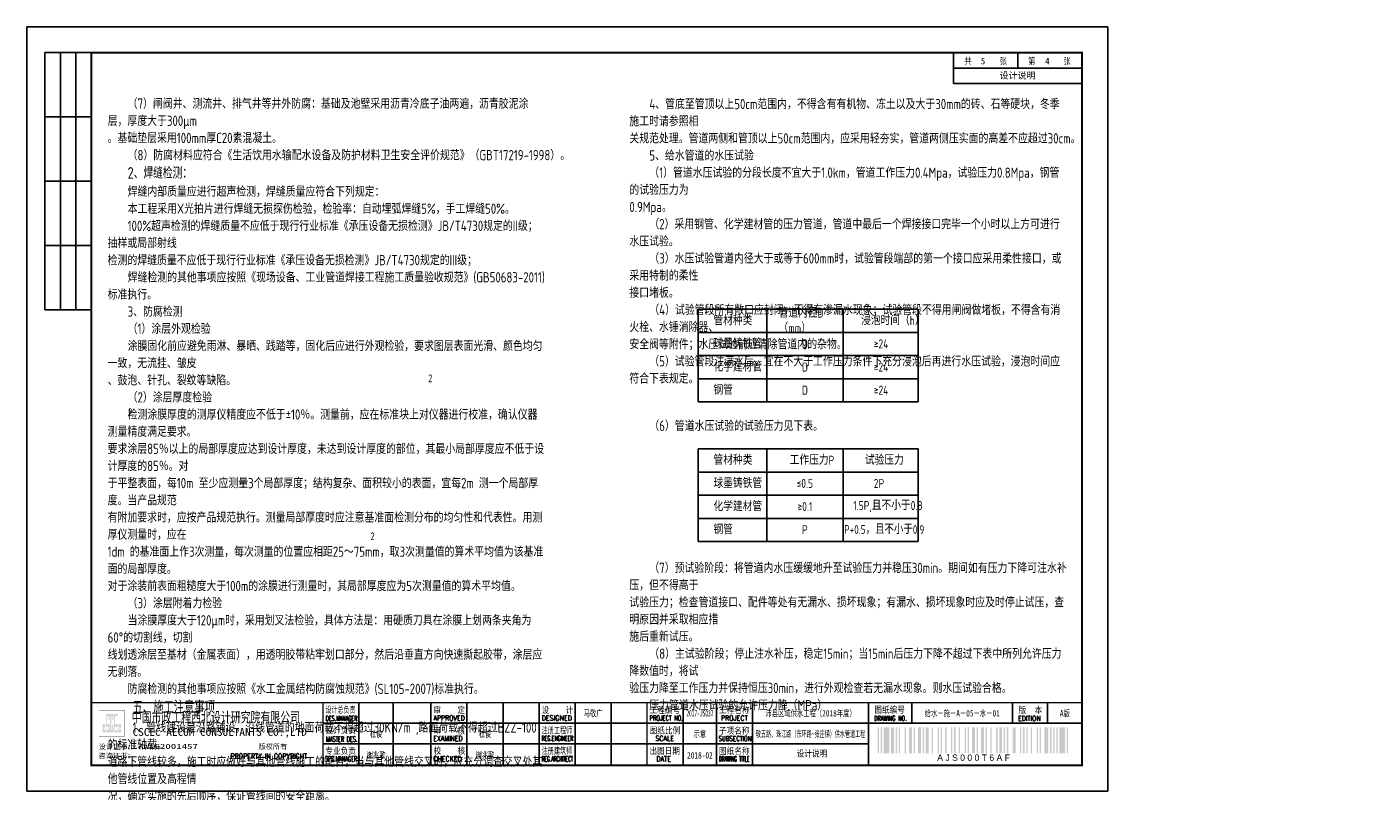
# Model space of a CAD drawing. Extents: x 1127268 to 1130782, y 3481600 to 3481905.
# Tile 4 of 5: x 1129627 to 1130151, y 3481600 to 3481897. Entities that reach past the tile are written whole.
import ezdxf
from ezdxf.enums import TextEntityAlignment as Align

# ---------------------------------------------------------------- set-up
doc = ezdxf.new("R2010")
doc.units = 0
doc.layers.get('0').update_dxf_attribs({"linetype": 'CONTINUOUS'})
doc.layers.add('GPSCOMMON', color=7, linetype='CONTINUOUS')
doc.layers.add('标注', color=7, linetype='CONTINUOUS', lineweight=25)
doc.styles.add('gpshz', font='tssdeng.shx', dxfattribs={"width": 0.8, "height": 2.5, "bigfont": 'hztxt.shx'})
doc.styles.get("Standard").update_dxf_attribs({"font": 'hztxt_e.shx', "bigfont": 'hztxt.shx'})
doc.styles.add('图签', font='txt', dxfattribs={"width": 0.66})
doc.styles.add('图签 1', font='romanc.shx', dxfattribs={"width": 0.8})
doc.styles.add('图签1', font='romanc.shx', dxfattribs={"width": 0.8})
doc.styles.add('宋体', font='txt')

# ---------------------------------------------------------------- blocks, each defined once
blk = doc.blocks.new('*U14')
at = {"linetype": 'Continuous'}
h = blk.add_hatch(color=0, dxfattribs=at)
h.paths.add_polyline_path([(30.15, 24.21), (30.15, 23.67), (29.79, 23.67), (29.79, 25.06), (30.15, 25.06), (30.15, 24.58), (30.49, 24.58), (30.49, 25.94), (29.45, 25.94), (29.45, 22.84), (30.49, 22.84), (30.49, 24.21)])
h.paths.add_polyline_path([(30.83, 24.21), (30.83, 22.84), (32.1, 22.84), (32.1, 25.94), (31.17, 25.94), (31.17, 29.16), (31.76, 29.16), (31.76, 27.64), (32.1, 27.64), (32.1, 29.98), (30.83, 29.98), (30.83, 25.06), (31.76, 25.06), (31.76, 23.67), (31.17, 23.67), (31.17, 24.21)])
h.paths.add_polyline_path([(33.25, 25.94), (33.25, 23.67), (32.78, 23.67), (32.78, 29.16), (33.25, 29.16), (33.25, 27.64), (33.59, 27.64), (33.59, 29.98), (32.44, 29.98), (32.44, 22.84), (33.59, 22.84), (33.59, 25.94)])
h.paths.add_polyline_path([(35.22, 29.98), (33.93, 29.98), (33.93, 22.84), (35.22, 22.84), (35.22, 23.67), (34.27, 23.67), (34.27, 25.06), (35.22, 25.06), (35.22, 25.94), (34.27, 25.94), (34.27, 29.16), (35.22, 29.16)])
h.paths.add_polyline_path([(36.25, 24.21), (36.25, 23.67), (35.9, 23.67), (35.9, 25.06), (36.25, 25.06), (36.25, 24.58), (36.59, 24.58), (36.59, 25.94), (35.56, 25.94), (35.56, 22.84), (36.59, 22.84), (36.59, 24.21)])
at = {"color": 0}
for p, q in [((7, 287), (7, 187)), ((25, 287), (7, 287)), ((13, 287), (13, 187)), ((19, 287), (19, 187)), ((360, 275), (360, 287)), ((385, 281), (385, 287)), ((410, 275), (410, 287)), ((360, 281), (410, 281)), ((360, 275), (410, 275)), ((25, 262), (7, 262)), ((25, 237), (7, 237)), ((25, 212), (7, 212)), ((25, 187), (7, 187)), ((129, 10.34), (129, 34.34)), ((142.36, 10.34), (142.36, 34.34)), ((157, 10.34), (157, 34.34)), ((171, 10.34), (171, 34.34)), ((185, 10.34), (185, 34.34)), ((199, 10.34), (199, 34.34)), ((213, 10.34), (213, 34.34)), ((227, 10.34), (227, 34.34)), ((255, 10.34), (255, 34.34)), ((268, 10.34), (268, 34.34)), ((282, 10.34), (282, 34.34)), ((327, 34.34), (327, 26.34)), ((343.88, 34.34), (343.88, 26.34)), ((383.01, 26.34), (383.01, 34.34)), ((396.62, 26.34), (396.62, 34.34)), ((115, 26.34), (330, 26.34)), ((327, 26.34), (410, 26.34)), ((327, 10.34), (327, 26.34)), ((115, 18.34), (327, 18.34))]:
    blk.add_line(p, q, dxfattribs=at)
blk.add_lwpolyline([(0, 0), (420, 0), (420, 297), (0, 297)], close=True, dxfattribs=at)
for points, const_width in [([(410, 10), (410, 287), (25, 287), (25, 10), (410, 10)], 0.75), ([(25, 34.34), (410, 34.34)], 0.5), ([(115, 10.34), (115, 34.34)], 0.5), ([(241, 10.34), (241, 34.34)], 0.5), ([(327, 10.34), (327, 26.34)], 0.35), ([(327, 26.34), (410, 26.34)], 0.35)]:
    blk.add_lwpolyline(points, dxfattribs=dict(at, const_width=const_width))
at = {"color": 0, "linetype": 'Continuous', "const_width": 0.107}
blk.add_lwpolyline([(28, 21.34), (38, 21.34), (38, 31.34), (28, 31.34)], close=True, dxfattribs=at)
at = {"color": 0}
for points in [[(330.54, 14.73), (330.54, 24.73), (331.09, 14.73), (331.09, 24.73)], [(331.74, 14.73), (331.74, 24.73), (332.29, 14.73), (332.29, 24.73)], [(332.94, 14.73), (332.94, 24.73), (335.14, 14.73), (335.14, 24.73)], [(335.79, 14.73), (335.79, 24.73), (336.89, 14.73), (336.89, 24.73)], [(337.54, 14.73), (337.54, 24.73), (338.09, 14.73), (338.09, 24.73)], [(338.74, 14.73), (338.74, 24.73), (339.29, 14.73), (339.29, 24.73)], [(341.04, 14.73), (341.04, 24.73), (341.59, 14.73), (341.59, 24.73)], [(342.79, 14.73), (342.79, 24.73), (343.89, 14.73), (343.89, 24.73)], [(344.54, 14.73), (344.54, 24.73), (345.09, 14.73), (345.09, 24.73)], [(346.29, 14.73), (346.29, 24.73), (347.39, 14.73), (347.39, 24.73)], [(348.04, 14.73), (348.04, 24.73), (348.59, 14.73), (348.59, 24.73)], [(349.24, 14.73), (349.24, 24.73), (350.34, 14.73), (350.34, 24.73)], [(351.54, 14.73), (351.54, 24.73), (352.09, 14.73), (352.09, 24.73)], [(353.84, 14.73), (353.84, 24.73), (354.39, 14.73), (354.39, 24.73)], [(355.04, 14.73), (355.04, 24.73), (355.59, 14.73), (355.59, 24.73)], [(356.79, 14.73), (356.79, 24.73), (357.34, 14.73), (357.34, 24.73)], [(359.09, 14.73), (359.09, 24.73), (359.64, 14.73), (359.64, 24.73)], [(360.29, 14.73), (360.29, 24.73), (360.84, 14.73), (360.84, 24.73)], [(362.04, 14.73), (362.04, 24.73), (362.59, 14.73), (362.59, 24.73)], [(364.34, 14.73), (364.34, 24.73), (364.89, 14.73), (364.89, 24.73)], [(365.54, 14.73), (365.54, 24.73), (366.09, 14.73), (366.09, 24.73)], [(367.29, 14.73), (367.29, 24.73), (368.39, 14.73), (368.39, 24.73)], [(369.04, 14.73), (369.04, 24.73), (369.59, 14.73), (369.59, 24.73)], [(370.79, 14.73), (370.79, 24.73), (371.89, 14.73), (371.89, 24.73)], [(372.54, 14.73), (372.54, 24.73), (373.09, 14.73), (373.09, 24.73)], [(374.29, 14.73), (374.29, 24.73), (374.84, 14.73), (374.84, 24.73)], [(376.59, 14.73), (376.59, 24.73), (377.14, 14.73), (377.14, 24.73)], [(377.79, 14.73), (377.79, 24.73), (378.89, 14.73), (378.89, 24.73)], [(379.54, 14.73), (379.54, 24.73), (380.09, 14.73), (380.09, 24.73)], [(380.74, 14.73), (380.74, 24.73), (381.29, 14.73), (381.29, 24.73)], [(383.04, 14.73), (383.04, 24.73), (384.14, 14.73), (384.14, 24.73)], [(385.89, 14.73), (385.89, 24.73), (386.44, 14.73), (386.44, 24.73)], [(387.09, 14.73), (387.09, 24.73), (387.64, 14.73), (387.64, 24.73)], [(388.29, 14.73), (388.29, 24.73), (388.84, 14.73), (388.84, 24.73)], [(390.04, 14.73), (390.04, 24.73), (390.59, 14.73), (390.59, 24.73)], [(392.34, 14.73), (392.34, 24.73), (392.89, 14.73), (392.89, 24.73)], [(393.54, 14.73), (393.54, 24.73), (394.09, 14.73), (394.09, 24.73)], [(395.29, 14.73), (395.29, 24.73), (396.94, 14.73), (396.94, 24.73)], [(397.59, 14.73), (397.59, 24.73), (398.14, 14.73), (398.14, 24.73)], [(398.79, 14.73), (398.79, 24.73), (399.34, 14.73), (399.34, 24.73)], [(399.99, 14.73), (399.99, 24.73), (400.54, 14.73), (400.54, 24.73)], [(401.19, 14.73), (401.19, 24.73), (403.39, 14.73), (403.39, 24.73)], [(404.04, 14.73), (404.04, 24.73), (404.59, 14.73), (404.59, 24.73)], [(404.59, 14.73), (404.59, 24.73), (404.59, 14.73), (404.59, 24.73)], [(404.59, 14.73), (404.59, 24.73), (404.59, 14.73), (404.59, 24.73)], [(404.59, 14.73), (404.59, 24.73), (404.59, 14.73), (404.59, 24.73)], [(404.59, 14.73), (404.59, 24.73), (404.59, 14.73), (404.59, 24.73)], [(404.59, 14.73), (404.59, 24.73), (404.59, 14.73), (404.59, 24.73)], [(404.59, 14.73), (404.59, 24.73), (404.59, 14.73), (404.59, 24.73)], [(404.59, 14.73), (404.59, 24.73), (404.59, 14.73), (404.59, 24.73)], [(404.59, 14.73), (404.59, 24.73), (404.59, 14.73), (404.59, 24.73)], [(404.59, 14.73), (404.59, 24.73), (404.59, 14.73), (404.59, 24.73)], [(404.59, 14.73), (404.59, 24.73), (404.59, 14.73), (404.59, 24.73)], [(404.59, 14.73), (404.59, 24.73), (404.59, 14.73), (404.59, 24.73)], [(404.59, 14.73), (404.59, 24.73), (404.59, 14.73), (404.59, 24.73)], [(404.59, 14.73), (404.59, 24.73), (404.59, 14.73), (404.59, 24.73)], [(404.59, 14.73), (404.59, 24.73), (404.59, 14.73), (404.59, 24.73)], [(404.59, 14.73), (404.59, 24.73), (404.59, 14.73), (404.59, 24.73)], [(404.59, 14.73), (404.59, 24.73), (404.59, 14.73), (404.59, 24.73)], [(404.59, 14.73), (404.59, 24.73), (404.59, 14.73), (404.59, 24.73)]]:
    blk.add_solid(points, dxfattribs=at)
at = {"color": 0, "linetype": 'Continuous'}
for s, height, style, width, p in [('共       张', 2.5, '图签', 0.8, (364.26, 282.49)), ('第       张', 2.5, '图签', 0.8, (389.04, 282.49)), ('设计总负责', 2.5, '图签', 0.67, (115.98, 30.39)), ('审    定', 2.5, '图签', 0.85, (157.92, 30.22)), ('设    计', 2.5, '图签', 0.85, (199.94, 30.25)), ('工程编号', 2.5, '图签', 0.85, (241.94, 30.2)), ('工程名称', 2.5, '图签', 0.85, (268.91, 30.22)), ('图纸编号', 2.5, '图签', 0.85, (329.28, 30.36)), ('版  本', 2.5, '图签', 0.85, (385.33, 30.27)), ('中国市政工程西北设计研究院有限公司', 4, '图签', 0.74, (40.74, 26.71)), ('DES.MANAGER', 2, '图签1', 0.55, (116.1, 27.26)), ('APPROVED', 2, '图签 1', 0.75, (158.02, 27.38)), ('DESIGNED', 2, '图签 1', 0.78, (199.99, 27.38)), ('PROJECT NO.', 2, '图签 1', 0.6, (241.93, 27.38)), ('PROJECT', 2, '图签 1', 0.8, (269.68, 27.39)), ('DRAWING NO.', 2, '图签 1', 0.59, (329.18, 27.29)), ('EDITION', 2, '图签 1', 0.75, (385.15, 27.26)), ('CSCEC AECOM CONSULTANTS CO.,LTD', 3, '图签', 1.07, (41.06, 21.47)), ('设计负责', 2.5, '图签', 0.85, (115.98, 22.4)), ('MASTER DES.', 2, '图签1', 0.57, (116.21, 19.2)), ('EXAMINED', 2, '图签 1', 0.79, (157.88, 19.46)), ('审    核', 2.5, '图签', 0.85, (157.92, 22.21)), ('注册工程师', 2.5, '图签', 0.68, (200, 22.38)), ('REG.ENGINEER', 2, '图签 1', 0.53, (199.98, 19.5)), ('图纸比例', 2.5, '图签', 0.85, (241.94, 22.31)), ('SCALE', 2, '图签 1', 0.8, (244.22, 19.48)), ('SUBSECTION', 2, '图签 1', 0.64, (268.76, 19.39)), ('子项名称', 2.5, '图签', 0.85, (268.88, 22.24)), ('专业负责', 2.5, '图签', 0.85, (115.95, 14.38)), ('校    核', 2.5, '图签', 0.85, (158, 14.42)), ('注册建筑师', 2.5, '图签', 0.68, (200.02, 14.45)), ('出图日期', 2.5, '图签', 0.85, (241.87, 14.4)), ('图纸名称', 2.5, '图签', 0.85, (268.91, 14.33)), ('PROPERTY IN COPYRIGHT', 2, '图签 1', 0.8, (79.11, 12.55)), ('SPE.MANAGER', 2, '图签 1', 0.56, (115.81, 11.53)), ('CHECKED', 2, '图签 1', 0.85, (157.85, 11.55)), ('REG.ARCHITECT', 2, '图签 1', 0.5, (199.98, 11.52)), ('DATE', 2, '图签 1', 0.8, (244.61, 11.52)), ('DRAWING TITLE', 2, '图签 1', 0.5, (268.86, 11.53))]:
    blk.add_text(s, height=height, dxfattribs=dict(at, style=style, width=width)).set_placement(p)
at = {"color": 0, "linetype": 'Continuous', "style": '图签'}
for s, p in [('设计证书：', (27.85, 16.24)), ('版权所有', (89.96, 16.29)), ('咨询证书：', (27.76, 12.7))]:
    blk.add_text(s, height=2, dxfattribs=at).set_placement(p)
at = {"color": 0}
blk.add_text('A J S 0 0 0 T 6 A F ', height=2.5, dxfattribs=at).set_placement((368.31, 14.23), align=Align.TOP_CENTER)
at = {"color": 0, "linetype": 'Continuous', "style": '图签', "flags": 8}
for tag, width, p, p2 in [('设计总负责', 0.611046, (130.25, 28.99), (141.11, 28.99)), ('工程名称', 2.988281, (283.25, 28.99), (325.75, 28.99)), ('图纸编号', 2.575163, (345.13, 28.99), (381.76, 28.99)), ('子项名称', 2.988281, (283.25, 20.99), (325.75, 20.99))]:
    blk.add_attdef(tag, text='', height=2.5, dxfattribs=dict(at, width=width)).set_placement(p, p2, align=Align.FIT)
at = {"color": 0, "linetype": 'Continuous', "ltscale": 0.055, "style": '图签', "flags": 8}
for tag, width, p, p2 in [('审定', 1.617188, (172.25, 28.99), (183.75, 28.99)), ('设计', 1.617188, (214.25, 28.99), (225.75, 28.99)), ('工程编号', 0.738284, (256.25, 28.99), (266.75, 28.99)), ('版本', 1.530605, (397.87, 28.99), (408.75, 28.99)), ('设计负责', 0.763807, (130.25, 20.99), (141.11, 20.99)), ('审核', 1.617188, (172.25, 20.99), (183.75, 20.99)), ('注册工程师', 0.646875, (214.25, 20.99), (225.75, 20.99)), ('图纸比例', 0.738284, (256.25, 20.99), (266.75, 20.99)), ('专业负责', 0.763807, (130.25, 12.65), (141.11, 12.65)), ('校核', 1.617188, (172.25, 12.65), (183.75, 12.65)), ('注册建筑师', 0.646875, (214.25, 12.65), (225.75, 12.65)), ('出图日期', 0.738284, (256.25, 12.65), (266.75, 12.65))]:
    blk.add_attdef(tag, text='', height=2.5, dxfattribs=dict(at, width=width)).set_placement(p, p2, align=Align.FIT)
at = {"color": 0, "linetype": 'Continuous', "style": '图签'}
for tag, p, width in [('设计证书', (43.26, 16.37), 1.55), ('咨询证书', (43.26, 12.88), 0.9)]:
    blk.add_attdef(tag, p, '', height=2, dxfattribs=dict(at, width=width))
at = {"color": 0, "linetype": 'Continuous', "style": '图签', "width": 0.85}
for tag, height, p in [('图纸名称_1_1', 2.5, (305.02, 13.35)), ('图纸名称_2_1', 2.2, (305.02, 15.12)), ('图纸名称_2_2', 2.2, (305.02, 11.51))]:
    blk.add_attdef(tag, text='', height=height, dxfattribs=at).set_placement(p, align=Align.CENTER)
blk = doc.blocks.new('20180504.1551285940')
at = {"color": 0}
blk.add_line((1130012.45, 3481881.24), (1130012.45, 3481887.24), dxfattribs=at)
at = {"layer": 'GPSCOMMON'}
for p, q in [((1129888.31, 3481787.49), (1129973.76, 3481787.49)), ((1129888.31, 3481787.49), (1129888.31, 3481751.49)), ((1129915, 3481787.49), (1129915, 3481751.49)), ((1129944.64, 3481787.49), (1129944.64, 3481751.49)), ((1129973.76, 3481787.49), (1129973.76, 3481751.49)), ((1129888.31, 3481778.49), (1129973.76, 3481778.49)), ((1129888.31, 3481769.49), (1129973.76, 3481769.49)), ((1129888.31, 3481760.49), (1129973.76, 3481760.49)), ((1129888.31, 3481751.49), (1129973.76, 3481751.49)), ((1129888.31, 3481733.24), (1129973.76, 3481733.24)), ((1129888.31, 3481733.24), (1129888.31, 3481697.24)), ((1129915, 3481733.24), (1129915, 3481697.24)), ((1129944.64, 3481733.24), (1129944.64, 3481697.24)), ((1129973.76, 3481733.24), (1129973.76, 3481697.24)), ((1129888.31, 3481724.24), (1129973.76, 3481724.24)), ((1129888.31, 3481715.24), (1129973.76, 3481715.24)), ((1129888.31, 3481706.24), (1129973.76, 3481706.24)), ((1129888.31, 3481697.24), (1129973.76, 3481697.24))]:
    blk.add_line(p, q, dxfattribs=at)
ref = blk.add_blockref('*U14', (1129627.45, 3481600.24), dxfattribs=at)
ref.add_attrib('版本', 'A版', dxfattribs={"layer": '0', "color": 0, "height": 2.5, "style": '图签', "width": 0.7, "flags": 8}).set_placement((1130030.76, 3481629.23), align=Align.CENTER)
ref.add_attrib('图纸编号', '给水－施－A－05－水－01', dxfattribs={"layer": '0', "color": 0, "height": 2.5, "style": '图签', "width": 0.7, "flags": 8}).set_placement((1129990.9, 3481629.23), align=Align.CENTER)
ref.add_attrib('子项名称', '敬五路、珠江路（东环路~张庄镇）供水管道工程', dxfattribs={"layer": '0', "color": 0, "height": 2.5, "style": '图签', "width": 0.552871, "flags": 8}).set_placement((1129910.7, 3481621.23), (1129953.2, 3481621.23), align=Align.FIT)
ref.add_attrib('工程名称', '沛县区域供水工程（2018年度）', dxfattribs={"layer": '0', "color": 0, "height": 2.5, "style": '图签', "width": 0.7, "flags": 8}).set_placement((1129931.95, 3481629.23), align=Align.CENTER)
ref.add_attrib('出图日期', '2018-02', dxfattribs={"layer": '0', "color": 0, "height": 2.5, "style": '图签', "width": 0.7, "flags": 8}).set_placement((1129888.95, 3481612.89), align=Align.CENTER)
ref.add_attrib('图纸比例', '示意', dxfattribs={"layer": '0', "color": 0, "height": 2.5, "style": '图签', "width": 0.7, "flags": 8}).set_placement((1129888.95, 3481621.23), align=Align.CENTER)
ref.add_attrib('工程编号', '2017-JS037', dxfattribs={"layer": '0', "color": 0, "height": 2.5, "style": '图签', "width": 0.587346, "flags": 8}).set_placement((1129883.7, 3481629.23), (1129894.2, 3481629.23), align=Align.FIT)
ref.add_attrib('设计', '马敬广', dxfattribs={"layer": '0', "color": 0, "height": 2.5, "style": '图签', "width": 0.7, "flags": 8}).set_placement((1129847.45, 3481629.23), align=Align.CENTER)
ref.add_attrib('校核', '谢兆歌', dxfattribs={"layer": '0', "color": 0, "height": 2.5, "style": '图签', "width": 0.7, "flags": 8}).set_placement((1129805.45, 3481612.89), align=Align.CENTER)
ref.add_attrib('审核', '杜俊', dxfattribs={"layer": '0', "color": 0, "height": 2.5, "style": '图签', "width": 0.7, "flags": 8}).set_placement((1129805.45, 3481621.23), align=Align.CENTER)
ref.add_attrib('专业负责', '谢兆歌', dxfattribs={"layer": '0', "color": 0, "height": 2.5, "style": '图签', "width": 0.7, "flags": 8}).set_placement((1129763.13, 3481612.89), align=Align.CENTER)
ref.add_attrib('设计负责', '杜俊', dxfattribs={"layer": '0', "color": 0, "height": 2.5, "style": '图签', "width": 0.7, "flags": 8}).set_placement((1129763.13, 3481621.23), align=Align.CENTER)
ref.add_attrib('设计证书', 'AW162001457', (1129670.71, 3481616.61), dxfattribs={"layer": '0', "color": 0, "height": 2, "style": '图签', "width": 1.55})
ref.add_attrib('图纸名称_1_1', '设计说明', dxfattribs={"layer": '0', "color": 0, "height": 2.5, "style": '图签', "width": 0.85}).set_placement((1129932.47, 3481613.59), align=Align.CENTER)
at = {"style": '宋体'}
for s, p in [('5', (1129998.1, 3481882.72)), ('4', (1130023.1, 3481882.72))]:
    blk.add_text(s, height=2.5, dxfattribs=at).set_placement(p)
at = {"color": 7, "char_height": 4, "width": 170, "attachment_point": 1, "style": 'gpshz'}
for s, insert in [('    {\\C1;（7）闸阀井、测流井、排气井等井外防腐：基础及池壁采用沥青冷底子油两遍，沥青胶泥涂层，厚度大于300μm\\P。基础垫层采用100mm厚C20素混凝土。\\P    \\C256;（\\Ftssdeng|c0;8\\Ftssdeng,hztxt|c134;）防腐材料应符合《生活饮用水输配水设备及防护材料卫生安全评价规范》（\\Ftssdeng|c0;GBT17219-1998\\Ftssdeng,hztxt|c134;）。\\P    \\Ftssdeng|c134;\\H1.124x;2\\Ftssdeng,hztxt|c134;、焊缝检测：\\Ftssdeng|c134;\\H0.8893x;\\P    \\Ftssdeng,hztxt|c134;焊缝内部质量应进行超声检测，焊缝质量应符合下列规定：\\Ftssdeng|c134;\\P    \\Ftssdeng,hztxt|c134;本工程采用\\Ftssdeng|c0;X\\Ftssdeng,hztxt|c134;光拍片进行焊缝无损探伤检验，检验率：自动埋弧焊缝\\Ftssdeng|c0;5%\\Ftssdeng,hztxt|c134;，手工焊缝\\Ftssdeng|c0;50%\\Ftssdeng,hztxt|c134;。\\Ftssdeng|c134;\\P    \\Ftssdeng|c0;100%\\Ftssdeng,hztxt|c134;超声检测的焊缝质量不应低于现行行业标准《承压设备无损检测》\\Ftssdeng|c0;JB/T4730\\Ftssdeng,hztxt|c134;规定的\\Ftssdeng|c0;II\\Ftssdeng,hztxt|c134;级；抽样或局部射线\\P检测的焊缝质量不应低于现行行业标准《承压设备无损检测》\\Ftssdeng|c0;JB/T4730\\Ftssdeng,hztxt|c134;规定的\\Ftssdeng|c0;III\\Ftssdeng,hztxt|c134;级；\\Ftssdeng|c134;\\P    \\Ftssdeng,hztxt|c134;焊缝检测的其他事项应按照《现场设备、工业管道焊接工程施工质量验收规范》\\Ftssdeng|c0;(GB50683-2011)\\Ftssdeng,hztxt|c134;标准执行。\\Ftssdeng|c134;\\P    3\\Ftssdeng,hztxt|c134;、防腐检测\\Ftssdeng|c134;\\P    \\Ftssdeng,hztxt|c134;（\\Ftssdeng|c0;1\\Ftssdeng,hztxt|c134;）涂层外观检验\\Ftssdeng|c134;\\P    \\Ftssdeng,hztxt|c134;涂膜固化前应避免雨淋、暴晒、践踏等，固化后应进行外观检验，要求图层表面光滑、颜色均匀一致，无流挂、皱皮\\P、鼓泡、针孔、裂纹等缺陷。\\Ftssdeng|c134;\\P    \\Ftssdeng,hztxt|c134;（\\Ftssdeng|c0;2\\Ftssdeng,hztxt|c134;）涂层厚度检验\\Ftssdeng|c134;\\P    \\Ftssdeng,hztxt|c134;检测涂膜厚度的测厚仪精度应不低于\\Ftssdeng|c134;±\\Ftssdeng|c0;10\\Ftssdeng,hztxt|c134;％。测量前，应在标准块上对仪器进行校准，确认仪器测量精度满足要求。\\P要求涂层\\Ftssdeng|c0;85\\Ftssdeng,hztxt|c134;％以上的局部厚度应达到设计厚度，未达到设计厚度的部位，其最小局部厚度应不低于设计厚度的\\Ftssdeng|c0;85\\Ftssdeng,hztxt|c134;％。对\\P于平整表面，每\\Ftssdeng|c0;10m\\fISOCPEUR|b0|i0|c0|p34; \\Ftssdeng,hztxt|c134;至少应测量\\Ftssdeng|c0;3\\Ftssdeng,hztxt|c134;个局部厚度；结构复杂、面积较小的表面，宜每\\Ftssdeng|c0;2m\\Ftssdeng|c134; \\Ftssdeng,hztxt|c134;测一个局部厚度。当产品规范\\P有附加要求时，应按产品规范执行。测量局部厚度时应注意基准面检测分布的均匀性和代表性。用测厚仪测量时，应在\\P\\Ftssdeng|c0;1dm\\Ftssdeng|c134; \\Ftssdeng,hztxt|c134;的基准面上作\\Ftssdeng|c0;3\\Ftssdeng,hztxt|c134;次测量，每次测量的位置应相距\\Ftssdeng|c0;25\\Ftssdeng,hztxt|c134;～\\Ftssdeng|c0;75mm\\Ftssdeng,hztxt|c134;，取\\Ftssdeng|c0;3\\Ftssdeng,hztxt|c134;次测量值的算术平均值为该基准面的局部厚度。\\P对于涂装前表面粗糙度大于\\Ftssdeng|c0;100m\\Ftssdeng,hztxt|c134;的涂膜进行测量时，其局部厚度应为\\Ftssdeng|c0;5\\Ftssdeng,hztxt|c134;次测量值的算术平均值。\\Ftssdeng|c134;\\P    \\Ftssdeng,hztxt|c134;（\\Ftssdeng|c0;3\\Ftssdeng,hztxt|c134;）涂层附着力检验\\Ftssdeng|c134;\\P    \\Ftssdeng,hztxt|c134;当涂膜厚度大于\\Ftssdeng|c0;120\\Ftssdeng|c134;μm\\Ftssdeng,hztxt|c134;时，采用划叉法检验，具体方法是：用硬质刀具在涂膜上划两条夹角为\\Ftssdeng|c0;60°\\Ftssdeng,hztxt|c134;的切割线，切割\\P线划透涂层至基材（金属表面），用透明胶带粘牢划口部分，然后沿垂直方向快速撕起胶带，涂层应无剥落。\\P    防腐检测的其他事项应按照《水工金属结构防腐蚀规范》\\Ftssdeng|c0;(SL105-2007)\\Ftssdeng,hztxt|c134;标准执行。\\P     \\H1.25x;五、施工注意事项\\Ftssdeng|c134;\\P    \\Ftssdeng|c0;\\H0.8001x;1\\Ftssdeng,hztxt|c134;、管线建设是沿路铺设，沿线管道的地面荷载不得超过\\Ftssdeng|c0;30KN/m\\Ftssdeng|c134; ,\\Ftssdeng,hztxt|c134;路面荷载不得超过\\Ftssdeng|c0;BZZ-100\\Ftssdeng,hztxt|c134;的标准轴载。\\P道路下管线较多，施工时应做好与其他管线施工的配合，当与其他管线交叉时，应充分调查交叉处其他管线位置及高程情\\P况，确定实施的先后顺序，保证管线间的安全距离。\\Ftssdeng|c134;\\P    \\Ftssdeng|c0;2\\Ftssdeng,hztxt|c134;、管道施工及验收应严格按照《给水排水管道工程施工及验收规范》\\Ftssdeng|c0;(GB50268-2008)\\Ftssdeng,hztxt|c134;进行。\\Ftssdeng|c134;\\P    \\Ftssdeng|c0;3\\Ftssdeng,hztxt|c134;、管道及阀门井井体要求落在原状土上且在施工排水过程中不受扰动，用机械挖土时不应超挖，一般要求人工清底。\\P基底如遇淤泥，淤泥层厚度小于\\Ftssdeng|c0;50cm\\Ftssdeng,hztxt|c134;厚时，必须清除至好土，并填入碎石夯实，使之不产生不均匀下沉；淤泥层厚度\\P大于\\Ftssdeng|c0;50cm\\Ftssdeng,hztxt|c134;厚时，及时与设计人员联系。管道基础地基持力层承载力应大于\\Ftssdeng|c0;100KPa\\Ftssdeng,hztxt|c134;。}', (1129658.82, 3481869.42)), ('    {\\Ftssdeng|c0;\\H0.9997x;\\C256;4\\Ftssdeng,hztxt|c134;、管底至管顶以上\\Ftssdeng|c0;50cm\\Ftssdeng,hztxt|c134;范围内，不得含有有机物、冻土以及大于\\Ftssdeng|c0;30mm\\Ftssdeng,hztxt|c134;的砖、石等硬块，冬季施工时请参照相\\P关规范处理。管道两侧和管顶以上\\Ftssdeng|c0;50cm\\Ftssdeng,hztxt|c134;范围内，应采用轻夯实，管道两侧压实面的高差不应超过\\Ftssdeng|c0;30cm\\Ftssdeng,hztxt|c134;。\\Ftssdeng|c134;\\P    \\Ftssdeng|c0;5\\Ftssdeng,hztxt|c134;、给水管道的水压试验\\Ftssdeng|c134;\\P    \\Ftssdeng,hztxt|c134;（\\Ftssdeng|c0;1\\Ftssdeng,hztxt|c134;）管道水压试验的分段长度不宜大于\\Ftssdeng|c0;1.0km\\Ftssdeng,hztxt|c134;，管道工作压力\\Ftssdeng|c0;0.4Mpa\\Ftssdeng,hztxt|c134;，试验压力\\Ftssdeng|c0;0.8Mpa\\Ftssdeng,hztxt|c134;，钢管的试验压力为\\P\\Ftssdeng|c0;0.9Mpa\\Ftssdeng,hztxt|c134;。\\Ftssdeng|c134;\\P    \\Ftssdeng,hztxt|c134;（\\Ftssdeng|c0;2\\Ftssdeng,hztxt|c134;）采用钢管、化学建材管的压力管道，管道中最后一个焊接接口完毕一个小时以上方可进行水压试验。\\Ftssdeng|c134;\\P    \\Ftssdeng,hztxt|c134;（\\Ftssdeng|c0;3\\Ftssdeng,hztxt|c134;）水压试验管道内径大于或等于\\Ftssdeng|c0;600mm\\Ftssdeng,hztxt|c134;时，试验管段端部的第一个接口应采用柔性接口，或采用特制的柔性\\P接口堵板。\\Ftssdeng|c134;\\P    \\Ftssdeng,hztxt|c134;（\\Ftssdeng|c0;4\\Ftssdeng,hztxt|c134;）试验管段所有敞口应封闭，不得有渗漏水现象；试验管段不得用闸阀做堵板，不得含有消火栓、水锤消除器、\\P安全阀等附件；水压试验前应清除管道内的杂物。\\P    \\H0.9999x;（\\Ftssdeng|c0;5\\Ftssdeng,hztxt|c134;）试验管段注满水后，宜在不大于工作压力条件下充分浸泡后再进行水压试验，浸泡时间应符合下表规定。}', (1129861.53, 3481869.27)), ('    {\\C256;（\\Ftssdeng|c0;6\\Ftssdeng,hztxt|c134;）管道水压试验的试验压力见下表。}', (1129861.53, 3481744.22)), ('    {\\C256;（\\Ftssdeng|c0;7\\Ftssdeng,hztxt|c134;）预试验阶段：将管道内水压缓缓地升至试验压力并稳压\\Ftssdeng|c0;30min\\Ftssdeng,hztxt|c134;。期间如有压力下降可注水补压，但不得高于\\P试验压力；检查管道接口、配件等处有无漏水、损坏现象；有漏水、损坏现象时应及时停止试压，查明原因并采取相应措\\P施后重新试压。\\Ftssdeng|c134;\\P    \\Ftssdeng,hztxt|c134;（\\Ftssdeng|c0;8\\Ftssdeng,hztxt|c134;）主试验阶段；停止注水补压，稳定\\Ftssdeng|c0;15min\\Ftssdeng,hztxt|c134;；当\\Ftssdeng|c0;15min\\Ftssdeng,hztxt|c134;后压力下降不超过下表中所列允许压力降数值时，将试\\P验压力降至工作压力并保持恒压\\Ftssdeng|c0;30min\\Ftssdeng,hztxt|c134;，进行外观检查若无漏水现象。则水压试验合格。\\Ftssdeng|c134;\\P    \\Ftssdeng,hztxt|c134;压力管道水压试验的允许压力降（\\Ftssdeng|c0;MPa\\Ftssdeng,hztxt|c134;）}', (1129861.53, 3481688.98))]:
    blk.add_mtext(s, dxfattribs=dict(at, insert=insert))
at = {"layer": 'GPSCOMMON', "attachment_point": 4, "style": 'gpshz'}
for s, insert, char_height, width in [('管材种类', (1129894.23, 3481783.06), 3.5, 26.1561), ('管道内径D（mm）', (1129919.5, 3481783.06), 3.5, 26.1561), ('浸泡时间（h）', (1129951.58, 3481783.06), 3.5, 26.1561), ('球墨铸铁管', (1129894.23, 3481774.06), 3.5, 26.1561), ('D', (1129928.63, 3481774.06), 3.5, 3.1719), ('≥24', (1129956.53, 3481774.06), 3.5, 3.1719), ('化学建材管', (1129894.23, 3481765.06), 3.5, 26.1561), ('D', (1129928.63, 3481765.06), 3.5, 3.9769), ('≥24', (1129956.53, 3481765.06), 3.5, 3.1719), ('钢管', (1129894.23, 3481756.06), 3.5, 26.1561), ('D', (1129928.63, 3481756.06), 3.5, 3.8305), ('≥24', (1129956.53, 3481756.06), 3.5, 3.1719), ('管材种类', (1129894.23, 3481728.81), 3.5, 26.1561), ('工作压力P', (1129923.83, 3481728.81), 3.5, 26.1561), ('试验压力', (1129953.06, 3481728.81), 3.5, 26.1561), ('球墨铸铁管', (1129894.23, 3481719.81), 3.5, 26.1561), ('{\\Ftssdeng|c134;≤0.5}', (1129926.53, 3481719.81), 3.5, 3.1719), ('2P', (1129956.53, 3481719.81), 3.5, 3.1719), ('化学建材管', (1129894.23, 3481710.81), 3.5, 26.1561), ('≥0.1', (1129926.89, 3481710.81), 3.5, 3.1719), ('1.5P,且不小于0.8', (1129948.55, 3481710.81), 3.5, 33.647), ('钢管', (1129894.23, 3481701.81), 3.5, 26.1561), ('P', (1129928.63, 3481701.81), 3.5, 3.8305), ('P+0.5，且不小于0.9', (1129944.99, 3481701.81), 3.4, 33.077)]:
    blk.add_mtext(s, dxfattribs=dict(at, insert=insert, char_height=char_height, width=width))
at = {"layer": 'GPSCOMMON', "color": 6, "char_height": 3, "width": 2.1188, "attachment_point": 4, "style": 'gpshz'}
for insert in [(1129689.75, 3481760.68), (1129783.4, 3481760.66), (1129666.77, 3481747.53), (1129760.97, 3481699.28)]:
    blk.add_mtext('{\\Ftssdeng|c134;2}', dxfattribs=dict(at, insert=insert))
at = {"layer": '标注', "color": 7, "lineweight": -3, "style": '宋体'}
blk.add_text('设计说明', height=2.5, dxfattribs=at).set_placement((1130005.4, 3481877.1))

msp = doc.modelspace()

# ---------------------------------------------------------------- block references
at = {"layer": 'GPSCOMMON'}
msp.add_blockref('20180504.1551285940', (0, 0), dxfattribs=at)

doc.saveas('drawing.dxf')
